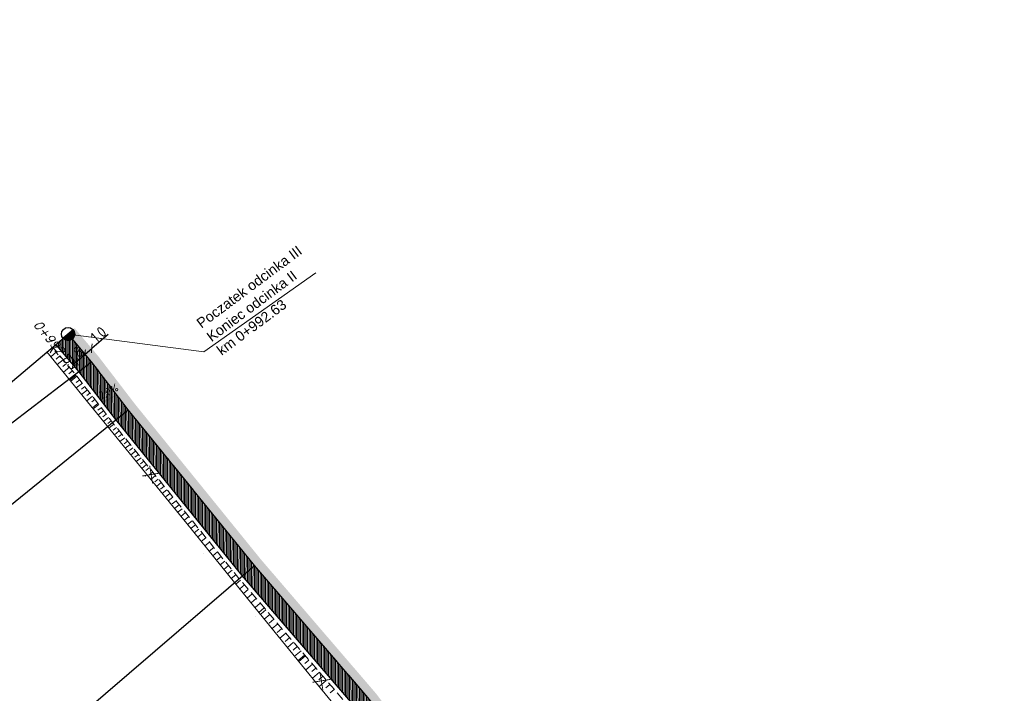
# Model space of a CAD drawing. Header units: metres. Extents: x 8431043 to 8456388, y 5766167 to 5771876.
# Tile 12 of 26: x 8433638 to 8433749, y 5770600 to 5770677. Entities that reach past the tile are written whole.
import ezdxf

# ---------------------------------------------------------------- set-up
doc = ezdxf.new("R2010")
doc.units = ezdxf.units.M
for name, pattern in [('4011', [6, 4, -2]), ('ACAD_ISO03W100', [30, 12, -18]), ('ACAD_ISO10W100', [18, 12, -3, 0, -3]), ('BUF', [0]), ('CIĄGŁA', [0])]:
    doc.linetypes.add(name, pattern=pattern)
for name, color, linetype, lineweight in [('_OPISY', 7, 'Continuous', 25), ('brud', 255, 'CIĄGŁA', 30), ('kreskowanie skarp', 250, 'Continuous', 15), ('LINES', 7, 'Continuous', 0), ('linia', 7, 'CIĄGŁA', 20), ('pochylenia', 7, 'Continuous', 13), ('WYMIARY', 253, 'Continuous', 13), ('Zalacznik_3_Rowy DW837|Zalacznik_3_Rowy DW837|zdi pobocze', 250, '4011', 18), ('zdi_obrzeze chodnikowe 8x30', 6, 'Continuous', 30)]:
    doc.layers.add(name, color=color, linetype=linetype, lineweight=lineweight)
for name, color, linetype in [('C-DROGI-SYTUACJA', 7, 'Continuous'), ('C-DROGI-SYTUACJA-ETYKIETY', 1, 'Continuous'), ('S-5_opis_hektometr', 20, 'Continuous'), ('S-5_opis_pkt_geometrycznych', 20, 'Continuous')]:
    doc.layers.add(name, color=color, linetype=linetype)
doc.layers.add('hatch zdi chodniki', color=7, linetype='Continuous', lineweight=0, true_color=0x8345ba)
doc.styles.add('! romans poch 1.8 mm szer 1', font='romans.shx', dxfattribs={"oblique": 15, "height": 1.8})
doc.styles.add('ISOCP', font='geniso.shx')
doc.styles.add('własny_500', font='isocp.shx', dxfattribs={"width": 0.9, "height": 1.2})
doc.dimstyles.new('kopia własny 500', dxfattribs={"dimtxt": 1.2, "dimasz": 0.8, "dimexe": 0.1795, "dimexo": 0.0625, "dimgap": 0.09, "dimtad": 3, "dimdec": 1, "dimzin": 0, "dimdsep": 46, "dimtxsty": 'własny_500', "dimblk": 'ARCHTICK', "dimcen": 0.09, "dimaunit": 2, "dimadec": 4, "dimazin": 0, "dimtfac": 1, "dimtdec": 1, "dimtofl": 0, "dimtmove": 2, "dimatfit": 3, "dimldrblk": 'ARCHTICK', "dimfxl": 1, "dimtolj": 1, "dimtzin": 0, "dimarcsym": 0})

# ---------------------------------------------------------------- blocks, each defined once
blk = doc.blocks.new('_ARCHTICK')
at = {"color": 0, "linetype": 'ByBlock', "const_width": 0.15}
blk.add_lwpolyline([(-0.5, -0.5), (0.5, 0.5)], dxfattribs=at)
blk = doc.blocks.new('*D74')
at = {"layer": 'Defpoints', "color": 0, "transparency": 16777216}
for p in [(8434749.83, 5771876.32), (8434750.94, 5771875.58), (8432377.71, 5768319.94)]:
    blk.add_point(p, dxfattribs=at)
at = {"layer": 'WYMIARY', "color": 0, "lineweight": -2, "transparency": 16777216}
blk.add_line((8432378.82, 5768319.2), (8434750.94, 5771875.58), dxfattribs=at)
at = {"layer": 'WYMIARY', "color": 0, "lineweight": -2, "transparency": 16777216, "xscale": 0.75, "yscale": 0.75, "zscale": 0.75}
for p, rotation in [((8434750.94, 5771875.58), 56.2965312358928), ((8432378.82, 5768319.2), 236.2965312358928)]:
    blk.add_blockref('_ARCHTICK', p, dxfattribs=dict(at, rotation=rotation))
at = {"layer": 'WYMIARY', "color": 0, "transparency": 16777216, "insert": (8433564.29, 5770097.78), "char_height": 1.25, "attachment_point": 5, "rotation": 56.2965, "style": 'ISOCP'}
blk.add_mtext('\\A1;4274.9', dxfattribs=at)
blk = doc.blocks.new('*U80')
at = {"layer": 'C-DROGI-SYTUACJA', "color": 1, "linetype": 'ACAD_ISO10W100', "lineweight": 13, "ltscale": 0.3}
for p, q in [((8433645.76, 5770637.84), (8433643.11, 5770640.99)), ((8433649.93, 5770632.4), (8433645.76, 5770637.84)), ((8433664.24, 5770614.75), (8433649.93, 5770632.4)), ((8433677.28, 5770599.56), (8433664.24, 5770614.75))]:
    blk.add_line(p, q, dxfattribs=at)
at = {"layer": 'C-DROGI-SYTUACJA', "color": 253, "linetype": 'ACAD_ISO03W100', "lineweight": 13, "ltscale": 0.1}
for p, q in [((8433645.76, 5770637.84), (8433645.76, 5770637.84)), ((8433645.76, 5770637.84), (8433645.76, 5770637.84)), ((8433649.93, 5770632.4), (8433649.93, 5770632.4)), ((8433649.93, 5770632.4), (8433649.93, 5770632.4)), ((8433664.24, 5770614.75), (8433664.24, 5770614.75)), ((8433664.24, 5770614.75), (8433664.24, 5770614.75))]:
    blk.add_line(p, q, dxfattribs=at)
blk = doc.blocks.new('symbol hektometru sytuacja')
at = {"layer": 'S-5_opis_hektometr'}
blk.add_hatch(color=1, dxfattribs=at).paths.add_polyline_path([(0, 0.5, 0.414214), (-0.5, 0, 0.414214), (0, -0.5)])
at = {"layer": 'S-5_opis_hektometr', "color": 1}
blk.add_lwpolyline([(0, -0.5), (0, 0.5)], dxfattribs=at)
blk.add_circle((0, 0), 0.5, dxfattribs=at)
blk = doc.blocks.new('*U81')
at = {"layer": 'S-5_opis_hektometr', "color": 1, "linetype": 'Continuous', "lineweight": -3, "xscale": 1.5, "yscale": 1.5, "zscale": 1.5, "rotation": 130.1645855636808}
blk.add_blockref('symbol hektometru sytuacja', (8433643.11, 5770640.99), dxfattribs=at)
at = {"layer": 'S-5_opis_hektometr', "color": 7, "linetype": 'Continuous', "lineweight": -3, "insert": (8433642.06, 5770640.1), "char_height": 1, "attachment_point": 2, "rotation": 310.1646, "style": '! romans poch 1.8 mm szer 1'}
blk.add_mtext('0+992.63', dxfattribs=at)
blk = doc.blocks.new('dfff')
at = {"layer": 'linia', "flags": 128}
blk.add_lwpolyline([(8433643.11, 5770640.99), (8433658.5, 5770638.97), (8433671.22, 5770647.94)], dxfattribs=at)
at = {"layer": 'S-5_opis_pkt_geometrycznych', "color": 20, "linetype": 'Continuous', "lineweight": -3}
for p, q in [((8433609.18, 5770612.35), (8433643.11, 5770640.99)), ((8433619.3, 5770617.55), (8433645.76, 5770637.84)), ((8433624.02, 5770611.4), (8433649.93, 5770632.4)), ((8433638.99, 5770593.07), (8433664.24, 5770614.75))]:
    blk.add_line(p, q, dxfattribs=at)
at = {"layer": 'C-DROGI-SYTUACJA', "color": 7, "linetype": 'Continuous', "lineweight": -3}
blk.add_blockref('*U80', (0, 0), dxfattribs=at)
at = {"layer": 'C-DROGI-SYTUACJA-ETYKIETY', "color": 4, "linetype": 'Continuous', "lineweight": 35}
blk.add_blockref('*U81', (0, 0), dxfattribs=at)
at = {"layer": '_OPISY', "linetype": 'Continuous', "insert": (8433660.53, 5770638.5), "char_height": 1.15, "width": 39.9476, "attachment_point": 7, "rotation": 36.686, "style": 'ISOCP'}
blk.add_mtext('{\\fArial|b0|i0|c238|p34;\\PPoczatek odcinka III\\PKoniec odcinka II\\Pkm 0+992.63}', dxfattribs=at)
blk = doc.blocks.new('*D85')
at = {"layer": 'Defpoints', "color": 0, "transparency": 16777216}
for p in [(8433645.03, 5770638.71), (8433645.03, 5770638.7), (8433643.66, 5770637.54)]:
    blk.add_point(p, dxfattribs=at)
at = {"layer": 'WYMIARY', "color": 0, "lineweight": -2, "transparency": 16777216}
blk.add_line((8433643.65, 5770637.55), (8433645.03, 5770638.71), dxfattribs=at)
at = {"layer": 'WYMIARY', "color": 0, "lineweight": -2, "transparency": 16777216, "xscale": 0.75, "yscale": 0.75, "zscale": 0.75}
for p, rotation in [((8433645.03, 5770638.71), 40.16458558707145), ((8433643.65, 5770637.55), 220.1645855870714)]:
    blk.add_blockref('_ARCHTICK', p, dxfattribs=dict(at, rotation=rotation))
at = {"layer": 'WYMIARY', "color": 0, "transparency": 16777216, "insert": (8433643.88, 5770638.68), "char_height": 1.25, "attachment_point": 5, "rotation": 40.1646, "style": 'ISOCP'}
blk.add_mtext('\\A1;1.8', dxfattribs=at)
blk = doc.blocks.new('*D86')
at = {"layer": 'Defpoints', "color": 0, "transparency": 16777216}
for p in [(8433645.03, 5770638.7), (8433645.65, 5770639.53), (8433645.79, 5770639.36)]:
    blk.add_point(p, dxfattribs=at)
at = {"layer": 'WYMIARY', "color": 0, "lineweight": -2, "transparency": 16777216}
for p in [(8433647.66, 5770640.93), (8433645.03, 5770638.71)]:
    blk.add_line(p, (8433645.79, 5770639.36), dxfattribs=at)
at = {"layer": 'WYMIARY', "color": 0, "lineweight": -2, "transparency": 16777216, "xscale": 0.75, "yscale": 0.75, "zscale": 0.75}
for p, rotation in [((8433645.79, 5770639.36), 40.16458558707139), ((8433645.03, 5770638.71), 220.1645855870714)]:
    blk.add_blockref('_ARCHTICK', p, dxfattribs=dict(at, rotation=rotation))
at = {"layer": 'WYMIARY', "color": 0, "transparency": 16777216, "insert": (8433646.56, 5770640.94), "char_height": 1.25, "attachment_point": 5, "rotation": 40.1646, "style": 'ISOCP'}
blk.add_mtext('\\A1;1.0', dxfattribs=at)

msp = doc.modelspace()

# ---------------------------------------------------------------- hatches: boundary and pattern name
at = {"layer": 'hatch zdi chodniki', "lineweight": 5}
h = msp.add_hatch(dxfattribs=at)
h.set_pattern_fill('ANSI31', color=256, scale=0.05, angle=45, style=0)
h.paths.add_polyline_path([(8433643.11, 5770640.99), (8433641.68, 5770639.78), (8433641.89, 5770639.64), (8433644.36, 5770636.71), (8433648.52, 5770631.29), (8433662.86, 5770613.6), (8433675.87, 5770598.44), (8433677.8, 5770595.86), (8433679.31, 5770596.84), (8433677.28, 5770599.56), (8433664.24, 5770614.75), (8433649.93, 5770632.4), (8433645.76, 5770637.84)])
at = {"layer": 'hatch zdi chodniki', "lineweight": 13, "transparency": 33554687}
h = msp.add_hatch(dxfattribs=at)
h.set_pattern_fill('DOTS', color=3, scale=0.13, style=0)
h.paths.add_polyline_path([(8434266.02, 5770244.73), (8434265.64, 5770244.68), (8434266.01, 5770244.55)])
h.paths.add_polyline_path([(8433914.68, 5770392.39), (8433913.21, 5770393.85), (8433905.53, 5770398.42), (8433905.33, 5770397.96)])
h.paths.add_polyline_path([(8433921.02, 5770389.2), (8433919.05, 5770389.79), (8433925.15, 5770386.16), (8433938.99, 5770378.84), (8433938.34, 5770379.75), (8433925.39, 5770386.6)])
h.paths.add_polyline_path([(8433893.01, 5770405.51), (8433891.89, 5770405.57), (8433905.23, 5770398.02), (8433905.33, 5770397.96), (8433905.53, 5770398.42), (8433905.48, 5770398.45)])
h.paths.add_polyline_path([(8433748.79, 5770512.12), (8433746.76, 5770513.05), (8433749.96, 5770509.07), (8433750.8, 5770508.22), (8433762.89, 5770493.32), (8433772.31, 5770482.02), (8433776.22, 5770478.9), (8433763.66, 5770493.96), (8433751.55, 5770508.89), (8433750.71, 5770509.74)])
h.paths.add_polyline_path([(8433727.51, 5770538.5), (8433725.47, 5770539.43), (8433743.03, 5770517.67), (8433742.56, 5770519.85)])
h.paths.add_polyline_path([(8433643.85, 5770641.66), (8433643.09, 5770641), (8433643.11, 5770640.99), (8433645.76, 5770637.84), (8433649.93, 5770632.4), (8433664.24, 5770614.75), (8433677.28, 5770599.56), (8433683.77, 5770590.85), (8433698.34, 5770573.07), (8433722.13, 5770543.58), (8433721.66, 5770545.76), (8433699.12, 5770573.7), (8433684.56, 5770591.47), (8433678.06, 5770600.19), (8433665.01, 5770615.39), (8433650.72, 5770633.02), (8433646.54, 5770638.47)])
h.paths.add_polyline_path([(8433872.55, 5770415.78), (8433871.43, 5770415.77), (8433884.72, 5770409.27), (8433884.04, 5770410.16)])
h.paths.add_polyline_path([(8433866.27, 5770418.36), (8433865.63, 5770419.27), (8433817.16, 5770445.4), (8433804.67, 5770453.72), (8433807.36, 5770451.33), (8433816.9, 5770444.97)])
h.paths.add_polyline_path([(8433974.8, 5770359.52), (8433975.04, 5770359.95), (8433960.33, 5770368.13), (8433944.32, 5770376.59), (8433943.2, 5770376.62), (8433960.09, 5770367.69)])
at = {"layer": 'hatch zdi chodniki', "lineweight": 18, "transparency": 33554687}
h = msp.add_hatch(dxfattribs=at)
h.set_pattern_fill('DOTS', color=3, scale=0.1, style=0)
h.paths.add_polyline_path([(8434266.02, 5770244.73), (8434265.64, 5770244.68), (8434266.01, 5770244.55)])
h.paths.add_polyline_path([(8433914.68, 5770392.39), (8433913.21, 5770393.85), (8433905.53, 5770398.42), (8433905.33, 5770397.96)])
h.paths.add_polyline_path([(8433921.02, 5770389.2), (8433919.05, 5770389.79), (8433925.15, 5770386.16), (8433938.99, 5770378.84), (8433938.34, 5770379.75), (8433925.39, 5770386.6)])
h.paths.add_polyline_path([(8433893.01, 5770405.51), (8433891.89, 5770405.57), (8433905.23, 5770398.02), (8433905.33, 5770397.96), (8433905.53, 5770398.42), (8433905.48, 5770398.45)])
h.paths.add_polyline_path([(8433748.79, 5770512.12), (8433746.76, 5770513.05), (8433749.96, 5770509.07), (8433750.8, 5770508.22), (8433762.89, 5770493.32), (8433772.31, 5770482.02), (8433776.22, 5770478.9), (8433763.66, 5770493.96), (8433751.55, 5770508.89), (8433750.71, 5770509.74)])
h.paths.add_polyline_path([(8433727.51, 5770538.5), (8433725.47, 5770539.43), (8433743.03, 5770517.67), (8433742.56, 5770519.85)])
h.paths.add_polyline_path([(8433643.87, 5770641.64), (8433643.1, 5770640.99), (8433643.11, 5770640.99), (8433645.76, 5770637.84), (8433649.93, 5770632.4), (8433664.24, 5770614.75), (8433677.28, 5770599.56), (8433683.77, 5770590.85), (8433698.34, 5770573.07), (8433722.13, 5770543.58), (8433721.66, 5770545.76), (8433699.12, 5770573.7), (8433684.56, 5770591.47), (8433678.06, 5770600.19), (8433665.01, 5770615.39), (8433650.72, 5770633.02), (8433646.54, 5770638.47)])
h.paths.add_polyline_path([(8433974.8, 5770359.52), (8433975.04, 5770359.95), (8433960.33, 5770368.13), (8433944.32, 5770376.59), (8433943.2, 5770376.62), (8433960.09, 5770367.69)])
h.paths.add_polyline_path([(8433872.55, 5770415.78), (8433871.43, 5770415.77), (8433884.72, 5770409.27), (8433884.04, 5770410.16)])
h.paths.add_polyline_path([(8433866.27, 5770418.36), (8433865.63, 5770419.27), (8433817.16, 5770445.4), (8433804.67, 5770453.72), (8433807.36, 5770451.33), (8433816.9, 5770444.97)])

# ---------------------------------------------------------------- linework, layer by layer
at = {"layer": 'kreskowanie skarp'}
for p, q in [((8433641.4, 5770639.37), (8433641.07, 5770638.88)), ((8433641.81, 5770638.96), (8433641.16, 5770638.41)), ((8433642.19, 5770638.51), (8433641.75, 5770638.14)), ((8433642.55, 5770638.08), (8433641.89, 5770637.52)), ((8433642.92, 5770637.65), (8433642.5, 5770637.3)), ((8433643.27, 5770637.23), (8433642.59, 5770636.66)), ((8433643.61, 5770636.82), (8433643.21, 5770636.49)), ((8433643.95, 5770636.43), (8433643.25, 5770635.84)), ((8433643.32, 5770635.76), (8433644.03, 5770636.31)), ((8433643.17, 5770635.77), (8433643.17, 5770635.77)), ((8433644.12, 5770636.2), (8433643.41, 5770635.65)), ((8433644.43, 5770635.8), (8433644.04, 5770635.5)), ((8433644.73, 5770635.41), (8433644.04, 5770634.88)), ((8433645.31, 5770634.65), (8433644.64, 5770634.14)), ((8433645.02, 5770635.03), (8433644.65, 5770634.74)), ((8433645.59, 5770634.29), (8433645.23, 5770634.01)), ((8433645.87, 5770633.93), (8433645.22, 5770633.43)), ((8433646.14, 5770633.57), (8433645.79, 5770633.3)), ((8433645.87, 5770632.63), (8433646.49, 5770633.11)), ((8433646.58, 5770632.99), (8433645.96, 5770632.52)), ((8433645.71, 5770632.68), (8433645.71, 5770632.68)), ((8433646.85, 5770632.64), (8433646.49, 5770632.36)), ((8433647.13, 5770632.28), (8433646.53, 5770631.82)), ((8433647.42, 5770631.91), (8433647.04, 5770631.62)), ((8433647.71, 5770631.53), (8433647.13, 5770631.08)), ((8433648, 5770631.14), (8433647.61, 5770630.85)), ((8433648.3, 5770630.76), (8433647.75, 5770630.32)), ((8433648.61, 5770630.38), (8433648.23, 5770630.08)), ((8433648.92, 5770630), (8433648.37, 5770629.56)), ((8433649.22, 5770629.62), (8433648.84, 5770629.32)), ((8433649.53, 5770629.24), (8433648.98, 5770628.8)), ((8433649.84, 5770628.86), (8433649.46, 5770628.56)), ((8433650.15, 5770628.48), (8433649.6, 5770628.04)), ((8433650.46, 5770628.1), (8433650.08, 5770627.79)), ((8433650.77, 5770627.72), (8433650.22, 5770627.28)), ((8433651.08, 5770627.34), (8433650.69, 5770627.03)), ((8433651.38, 5770626.96), (8433650.84, 5770626.52)), ((8433651.69, 5770626.58), (8433651.31, 5770626.27)), ((8433652, 5770626.2), (8433651.46, 5770625.76)), ((8433652.31, 5770625.82), (8433651.93, 5770625.51)), ((8433652.71, 5770625.33), (8433652.32, 5770625.01)), ((8433651.85, 5770624.81), (8433651.86, 5770624.82)), ((8433653.02, 5770624.94), (8433652.48, 5770624.5)), ((8433653.34, 5770624.55), (8433652.94, 5770624.23)), ((8433653.66, 5770624.15), (8433653.12, 5770623.72)), ((8433653.99, 5770623.75), (8433653.58, 5770623.42)), ((8433654.32, 5770623.34), (8433653.78, 5770622.9)), ((8433654.66, 5770622.92), (8433654.23, 5770622.58)), ((8433655, 5770622.5), (8433654.46, 5770622.07)), ((8433655.35, 5770622.07), (8433654.91, 5770621.72)), ((8433655.7, 5770621.63), (8433655.17, 5770621.2)), ((8433656.06, 5770621.19), (8433655.61, 5770620.83)), ((8433656.42, 5770620.74), (8433655.89, 5770620.31)), ((8433656.79, 5770620.29), (8433656.33, 5770619.91)), ((8433657.17, 5770619.82), (8433656.64, 5770619.39)), ((8433657.55, 5770619.35), (8433657.07, 5770618.97)), ((8433657.94, 5770618.88), (8433657.41, 5770618.45)), ((8433658.33, 5770618.39), (8433657.84, 5770618)), ((8433658.73, 5770617.9), (8433658.2, 5770617.47)), ((8433659.13, 5770617.4), (8433658.63, 5770616.99)), ((8433659.63, 5770616.79), (8433659.12, 5770616.38)), ((8433660.04, 5770616.28), (8433659.52, 5770615.85)), ((8433658.52, 5770616.07), (8433658.52, 5770616.07)), ((8433660.46, 5770615.77), (8433659.94, 5770615.35)), ((8433660.87, 5770615.25), (8433660.35, 5770614.83)), ((8433661.29, 5770614.73), (8433660.77, 5770614.31)), ((8433661.71, 5770614.22), (8433661.19, 5770613.79)), ((8433662.14, 5770613.7), (8433661.61, 5770613.27)), ((8433662.65, 5770613.07), (8433662.14, 5770612.63)), ((8433661.53, 5770612.29), (8433661.54, 5770612.29)), ((8433663.1, 5770612.55), (8433662.57, 5770612.1)), ((8433663.54, 5770612.04), (8433663.02, 5770611.59)), ((8433663.99, 5770611.52), (8433663.43, 5770611.04)), ((8433664.44, 5770610.99), (8433663.91, 5770610.54)), ((8433664.89, 5770610.47), (8433664.31, 5770609.97)), ((8433664.75, 5770609.43), (8433665.34, 5770609.94)), ((8433665.52, 5770609.73), (8433664.99, 5770609.27)), ((8433664.37, 5770608.92), (8433664.37, 5770608.92)), ((8433665.98, 5770609.2), (8433665.36, 5770608.67)), ((8433666.43, 5770608.67), (8433665.9, 5770608.22)), ((8433666.88, 5770608.14), (8433666.24, 5770607.59)), ((8433667.34, 5770607.61), (8433666.81, 5770607.16)), ((8433667.79, 5770607.09), (8433667.12, 5770606.51)), ((8433668.24, 5770606.57), (8433667.73, 5770606.13)), ((8433668.67, 5770606.06), (8433667.98, 5770605.46)), ((8433669.1, 5770605.56), (8433668.62, 5770605.14)), ((8433669.52, 5770605.07), (8433668.8, 5770604.45)), ((8433669.19, 5770603.96), (8433669.93, 5770604.59)), ((8433670.02, 5770604.49), (8433669.28, 5770603.85)), ((8433670.42, 5770604.02), (8433669.96, 5770603.63)), ((8433670.81, 5770603.56), (8433670.05, 5770602.91)), ((8433671.21, 5770603.11), (8433670.75, 5770602.71)), ((8433671.6, 5770602.65), (8433670.81, 5770601.97)), ((8433672, 5770602.19), (8433671.53, 5770601.79)), ((8433672.39, 5770601.72), (8433671.58, 5770601.03)), ((8433672.79, 5770601.26), (8433672.33, 5770600.86)), ((8433673.28, 5770600.69), (8433672.81, 5770600.29))]:
    msp.add_line(p, q, dxfattribs=at)
at = {"layer": 'kreskowanie skarp', "flags": 128}
msp.add_lwpolyline([(8433686.99, 5770582.09), (8433679.01, 5770591.89), (8433673.99, 5770598.07), (8433671.74, 5770600.83), (8433669.58, 5770603.49), (8433665.61, 5770608.37), (8433661.99, 5770612.82), (8433656.56, 5770619.49), (8433651.19, 5770626.09), (8433645.65, 5770632.9), (8433640.71, 5770638.97)], dxfattribs=at)
at = {"layer": 'LINES', "color": 1, "linetype": 'BUF', "const_width": 0.1}
for points in [[(8433651.51, 5770624.89), (8433653.53, 5770625.23)], [(8433652.69, 5770624.05), (8433652.36, 5770626.07)], [(8433670.82, 5770601.5), (8433672.84, 5770601.83)], [(8433672, 5770600.65), (8433671.66, 5770602.67)]]:
    msp.add_lwpolyline(points, dxfattribs=at)
at = {"layer": 'pochylenia', "extrusion": (0, 0, -1)}
msp.add_solid([(-8433647.14, 5770633.1), (-8433648.62, 5770634.09), (-8433646.95, 5770633.38)], dxfattribs=at)
at = {"layer": 'Zalacznik_3_Rowy DW837|Zalacznik_3_Rowy DW837|zdi pobocze', "ltscale": 0.25, "flags": 128}
for points in [[(8433641.56, 5770639.26), (8433641.28, 5770639.45)], [(8433719.37, 5770542.31), (8433719.87, 5770542.72), (8433696.56, 5770571.62), (8433681.96, 5770589.44), (8433675.48, 5770598.13), (8433662.48, 5770613.28), (8433648.13, 5770630.98), (8433643.97, 5770636.4), (8433641.56, 5770639.26)]]:
    msp.add_lwpolyline(points, dxfattribs=at)
at = {"layer": 'zdi_obrzeze chodnikowe 8x30', "flags": 128}
for points in [[(8433722.13, 5770543.58), (8433698.34, 5770573.07), (8433683.77, 5770590.85), (8433677.28, 5770599.56), (8433664.24, 5770614.75), (8433649.93, 5770632.4), (8433645.76, 5770637.84), (8433643.11, 5770640.99), (8433643.1, 5770640.99)], [(8433720.73, 5770542.45), (8433696.95, 5770571.93), (8433682.35, 5770589.75), (8433675.87, 5770598.44), (8433662.86, 5770613.6), (8433648.52, 5770631.29), (8433644.36, 5770636.71), (8433641.89, 5770639.64), (8433641.67, 5770639.78)]]:
    msp.add_lwpolyline(points, dxfattribs=at)

# ---------------------------------------------------------------- block references
at = {"layer": 'brud', "color": 4, "lineweight": 35}
msp.add_blockref('dfff', (0, 0), dxfattribs=at)

# ---------------------------------------------------------------- texts
at = {"layer": 'pochylenia', "lineweight": 13, "style": 'ISOCP'}
msp.add_text('2,0%%%', height=0.9, rotation=28.5186, dxfattribs=at).set_placement((8433646.9, 5770633.54))

# ---------------------------------------------------------------- dimensions: what is measured, and where the dimension line sits
at = {"layer": 'WYMIARY', "color": 5}
for p1, p2, distance, picture, middle in [((8432377.71, 5768319.94), (8434749.83, 5771876.32), -1.34, '*D74', (8433564.29, 5770097.78)), ((8433643.66, 5770637.54), (8433645.03, 5770638.7), 0.01, '*D85', (8433643.88, 5770638.68))]:
    dim = msp.add_aligned_dim(p1=p1, p2=p2, distance=distance, dimstyle='kopia własny 500', override={"dimtxt": 1.25, "dimasz": 0.75, "dimtxsty": 'ISOCP', "dimse1": 1, "dimse2": 1, "dimtmove": 1}, dxfattribs=at)
    dim.commit()
    dim.dimension.update_dxf_attribs({"geometry": picture, "text_midpoint": middle})
dim = msp.add_linear_dim(base=(8433645.79, 5770639.36), p1=(8433645.03, 5770638.7), p2=(8433645.65, 5770639.53), angle=220.1646, dimstyle='kopia własny 500', override={"dimtxt": 1.25, "dimasz": 0.75, "dimtxsty": 'ISOCP', "dimse1": 1, "dimse2": 1, "dimtmove": 1}, dxfattribs=at)
dim.commit()
dim.dimension.update_dxf_attribs({"geometry": '*D86', "text_midpoint": (8433647.1, 5770640.3), "dimtype": 160})

doc.saveas('drawing.dxf')
